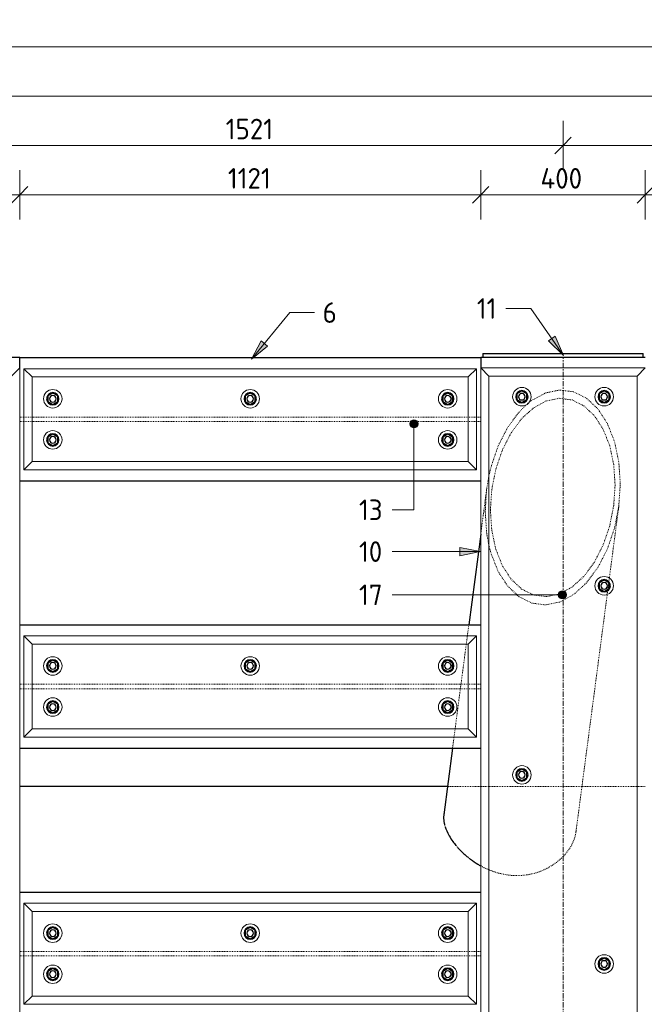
# Model space of a CAD drawing. Header units: millimetres. Extents: x -236694 to -141708, y -41476 to 103952.
# Tile 6 of 103: x -217255 to -215737, y 1137 to 3532. Entities that reach past the tile are written whole.
import ezdxf

# ---------------------------------------------------------------- set-up
doc = ezdxf.new("R2010")
doc.units = ezdxf.units.MM
doc.linetypes.add('Grid Line', pattern=[22.225, 12.7, -3.175, 3.175, -3.175])
doc.linetypes.add('XX-HIDDEN', pattern=[4, 2, -2])
for name, color, linetype, lineweight in [('N-CO-BC-BETONVORM-G', 50, 'Continuous', 25), ('N-CO-BC-BETONVORM-G-1', 50, 'XX-HIDDEN', 18), ('N-CO-BC-BETONVORM-GN', 10, 'XX-HIDDEN', 18), ('N-CO-KC-KUNSTSTOFVORM-G', 7, 'Continuous', 13), ('N-CO-SC-STAALVORM-G', 10, 'Continuous', 25), ('X-XX-AL-CONSTRUCTIELIJN-G-1', 7, 'Grid Line', 18), ('X-XX-AL-M', 7, 'Continuous', 18), ('X-XX-AL-M-20', 7, 'Continuous', 18), ('X-XX-AL-T25-1', 250, 'Continuous', 13), ('X-XX-AL-T25-2', 7, 'Continuous', 13)]:
    doc.layers.add(name, color=color, linetype=linetype, lineweight=lineweight)
doc.styles.add('NLCS-ISO_1', font='NLCS-ISO.ttf', dxfattribs={"height": 50})
doc.dimstyles.new('2_5_NLCS_diagonal', dxfattribs={"dimscale": 304.8, "dimtxt": 50.137748, "dimasz": 0.131234, "dimexe": 0.19685, "dimexo": 0.0625, "dimgap": 0, "dimtad": 1, "dimdec": 0, "dimzin": 0, "dimdsep": 46, "dimtxsty": 'NLCS-ISO_1', "dimblk1": 'OBLIQUE', "dimblk2": 'OBLIQUE', "dimsah": 1, "dimcen": 0.09, "dimdle": 0.131234, "dimazin": 0, "dimtfac": 1, "dimtdec": 4, "dimtix": 1, "dimtmove": 0, "dimatfit": 3, "dimfxl": 0.19685, "dimfxlon": 1, "dimtvp": 1, "dimtolj": 1, "dimtzin": 0, "dimarcsym": 2})

# ---------------------------------------------------------------- blocks, each defined once
blk = doc.blocks.new('GM_afdekklepje - GM_afdekklepje-3582460-Doorsnede 1 dubbel geleidewerk')
at = {"layer": 'N-CO-SC-STAALVORM-G'}
for p, q in [((-246187.3, 2720), (-246187.3, 2710)), ((-246187.3, 2720), (-246160.3, 2720)), ((-246160.3, 2720), (-245824.3, 2720)), ((-245824.3, 2720), (-245797.3, 2720)), ((-245797.3, 2710), (-245797.3, 2720))]:
    blk.add_line(p, q, dxfattribs=at)
blk = doc.blocks.new('GM_Hakorit_3820 - GM_Hakorit_3820-3593615-Doorsnede 1 dubbel geleidewerk')
at = {"layer": 'N-CO-KC-KUNSTSTOFVORM-G'}
for p, q in [((-244651.6, 2665), (-244671.6, 2685)), ((-244671.6, 2684.9), (-244671.6, -1134.9)), ((-244671.5, 2685), (-244271.6, 2685)), ((-244271.6, 2685), (-244291.6, 2665)), ((-244291.6, 2665), (-244651.6, 2665)), ((-244651.6, 2665), (-244651.6, -1115)), ((-244291.6, 2665), (-244291.6, -1115))]:
    blk.add_line(p, q, dxfattribs=at)
for centre, start, end in [((-244571.6, 2615), 90, 270), ((-244571.6, 2615), 270, 90), ((-244371.6, 2615), 90, 270), ((-244371.6, 2615), 270, 90), ((-244371.6, 2155), 90, 270), ((-244371.6, 2155), 270, 90), ((-244571.6, 1695), 90, 270), ((-244571.6, 1695), 270, 90), ((-244371.6, 1235), 90, 270), ((-244371.6, 1235), 270, 90)]:
    blk.add_arc(centre, 22.5, start, end, dxfattribs=at)
blk = doc.blocks.new('GM_Hakorit_2850 - GM_Hakorit_2850-3594086-Doorsnede 1 dubbel geleidewerk')
at = {"layer": 'N-CO-KC-KUNSTSTOFVORM-G'}
for p, q in [((-245792.3, 2685), (-245812.3, 2665)), ((-245792.3, 2684.9), (-245792.3, -164.9))]:
    blk.add_line(p, q, dxfattribs=at)
blk = doc.blocks.new('GM_Hakorit_1100 - GM_Hakorit_1100-3713549-Doorsnede 1 dubbel geleidewerk')
at = {"layer": 'N-CO-KC-KUNSTSTOFVORM-G'}
for p, q in [((-244682, 2683), (-245781.9, 2683)), ((-245781.9, 2683), (-245761.9, 2663)), ((-245781.9, 2437.1), (-245781.9, 2682.9)), ((-244701.9, 2663), (-244681.9, 2683)), ((-244681.9, 2682.9), (-244681.9, 2437.1)), ((-244701.9, 2663), (-245761.9, 2663)), ((-245761.9, 2663), (-245761.9, 2457)), ((-244701.9, 2457), (-244701.9, 2663)), ((-245761.9, 2457), (-245781.9, 2437)), ((-244701.9, 2457), (-245761.9, 2457)), ((-244681.9, 2437), (-244701.9, 2457)), ((-244682, 2437), (-245781.9, 2437))]:
    blk.add_line(p, q, dxfattribs=at)
for centre, start, end in [((-245711.9, 2610), 0, 180), ((-245231.9, 2610), 360, 180), ((-244751.9, 2610), 360, 180), ((-245711.9, 2610), 180, 0), ((-245231.9, 2610), 180, 360), ((-244751.9, 2610), 180, 360), ((-245711.9, 2510), 0, 180), ((-244751.9, 2510), 0, 180), ((-245711.9, 2510), 180, 0), ((-244751.9, 2510), 180, 360)]:
    blk.add_arc(centre, 22.5, start, end, dxfattribs=at)
blk = doc.blocks.new('GM_Bouten_Moeren_Zeskant - M16-3610774-Doorsnede 1 dubbel geleidewerk')
at = {"layer": 'N-CO-SC-STAALVORM-G'}
for p, q in [((-248188.5, 2523.9), (-248200.5, 2516.9)), ((-248200.5, 2516.9), (-248200.5, 2503.1)), ((-248176.5, 2516.9), (-248188.5, 2523.9)), ((-248176.5, 2503.1), (-248176.5, 2516.9)), ((-248200.5, 2503.1), (-248188.5, 2496.1)), ((-248188.5, 2496.1), (-248176.5, 2503.1))]:
    blk.add_line(p, q, dxfattribs=at)
for radius, start, end in [(15, 0, 180), (8, 0, 180), (15, 180, 0), (8, 180, 0)]:
    blk.add_arc((-248188.5, 2510), radius, start, end, dxfattribs=at)
blk = doc.blocks.new('NLI_Balk_Buis - ø813_20-3690250-Doorsnede 1 dubbel geleidewerk')
at = {"layer": 'N-CO-BC-BETONVORM-GN'}
for p, q in [((-244671.6, 1666.5), (-244752, 1666.5)), ((-244651.6, 1666.5), (-244671.5, 1666.5)), ((-244425.7, 1666.5), (-244651.5, 1666.5)), ((-244291.6, 1666.5), (-244425.7, 1666.5)), ((-244271.6, 1666.5), (-244291.5, 1666.5))]:
    blk.add_line(p, q, dxfattribs=at)
at = {"layer": 'N-CO-SC-STAALVORM-G'}
for p, q in [((-244752.4, 1666.5), (-245792.3, 1666.5)), ((-244752.1, 1666.5), (-244752.3, 1666.5))]:
    blk.add_line(p, q, dxfattribs=at)
blk = doc.blocks.new('NLI_Balk_H - HEB300-V8-Doorsnede 1 dubbel geleidewerk')
at = {"layer": 'N-CO-BC-BETONVORM-GN'}
for p, q in [((-245781.9, 2565.5), (-245792.3, 2565.5)), ((-245762, 2565.5), (-245781.9, 2565.5)), ((-244702, 2565.5), (-245761.9, 2565.5)), ((-244682, 2565.5), (-244701.9, 2565.5)), ((-244671.6, 2565.5), (-244681.9, 2565.5)), ((-245781.9, 2554.5), (-245792.3, 2554.5)), ((-245762, 2554.5), (-245781.9, 2554.5)), ((-244702, 2554.5), (-245761.9, 2554.5)), ((-244682, 2554.5), (-244701.9, 2554.5)), ((-244671.6, 2554.5), (-244681.9, 2554.5))]:
    blk.add_line(p, q, dxfattribs=at)
blk = doc.blocks.new('NLI_Balk_H - HEB300-V10-Doorsnede 1 dubbel geleidewerk')
at = {"layer": 'N-CO-BC-BETONVORM-GN'}
for p, q in [((-241219.8, 1915.5), (-241230.2, 1915.5)), ((-241219.8, 1904.5), (-241230.2, 1904.5)), ((-241199.9, 1915.5), (-241219.8, 1915.5)), ((-241199.9, 1904.5), (-241219.8, 1904.5)), ((-240139.9, 1915.5), (-241199.8, 1915.5)), ((-240139.9, 1904.5), (-241199.8, 1904.5)), ((-240119.9, 1915.5), (-240139.8, 1915.5)), ((-240119.9, 1904.5), (-240139.8, 1904.5)), ((-240109.5, 1915.5), (-240119.8, 1915.5)), ((-240109.5, 1904.5), (-240119.8, 1904.5))]:
    blk.add_line(p, q, dxfattribs=at)
blk = doc.blocks.new('DIMBLOCK58-Doorsnede 1 dubbel geleidewerk')
at = {"layer": 'X-XX-AL-M-20'}
for p, q in [((-220369.8, 3406.1), (-220369.8, 3526.1)), ((-210104.8, 3406.1), (-210104.8, 3526.1)), ((-220369.8, 3466.1), (-220349.8, 3486.1)), ((-210104.8, 3466.1), (-210084.8, 3486.1)), ((-220409.8, 3466.1), (-210064.8, 3466.1)), ((-220369.8, 3466.1), (-220389.8, 3446.1)), ((-220369.8, 3466.1), (-220369.8, 3406.1)), ((-210104.8, 3466.1), (-210124.8, 3446.1)), ((-210104.8, 3466.1), (-210104.8, 3406.1))]:
    blk.add_line(p, q, dxfattribs=at)
at = {"layer": 'X-XX-AL-M-20', "color": 0, "insert": (-215319.6, 3531.2), "char_height": 50, "width": 197.524, "attachment_point": 1, "line_spacing_factor": 1.135194, "style": 'NLCS-ISO_1'}
blk.add_mtext('10265', dxfattribs=at)
blk = doc.blocks.new('_Oblique')
at = {"color": 0, "linetype": 'ByBlock', "lineweight": -2}
blk.add_line((-0.5, -0.5), (0.5, 0.5), dxfattribs=at)
blk = doc.blocks.new('DIMBLOCK60-Doorsnede 1 dubbel geleidewerk')
at = {"layer": 'X-XX-AL-M-20'}
for p, q in [((-217654.8, 3046.1), (-217654.8, 3166.1)), ((-217254.8, 3046.1), (-217254.8, 3166.1)), ((-217654.8, 3106.1), (-217634.8, 3126.1)), ((-217254.8, 3106.1), (-217234.8, 3126.1)), ((-217654.8, 3106.1), (-217674.8, 3086.1)), ((-217654.8, 3106.1), (-217254.8, 3106.1)), ((-217654.8, 3106.1), (-217654.8, 3046.1)), ((-217254.8, 3106.1), (-217274.8, 3086.1)), ((-217254.8, 3106.1), (-217254.8, 3046.1))]:
    blk.add_line(p, q, dxfattribs=at)
at = {"layer": 'X-XX-AL-M-20', "color": 0, "insert": (-217509.7, 3171.2), "char_height": 50, "width": 131.683, "attachment_point": 1, "line_spacing_factor": 1.135194, "style": 'NLCS-ISO_1'}
blk.add_mtext('400', dxfattribs=at)
blk = doc.blocks.new('DIMBLOCK61-Doorsnede 1 dubbel geleidewerk')
at = {"layer": 'X-XX-AL-M-20'}
for p, q in [((-217254.8, 3046.1), (-217254.8, 3166.1)), ((-216134.2, 3046.1), (-216134.2, 3166.1)), ((-217254.8, 3106.1), (-217234.8, 3126.1)), ((-216134.2, 3106.1), (-216114.2, 3126.1)), ((-217254.8, 3106.1), (-217274.8, 3086.1)), ((-217254.8, 3106.1), (-216134.2, 3106.1)), ((-217254.8, 3106.1), (-217254.8, 3046.1)), ((-216134.2, 3106.1), (-216154.2, 3086.1)), ((-216134.2, 3106.1), (-216134.2, 3046.1))]:
    blk.add_line(p, q, dxfattribs=at)
at = {"layer": 'X-XX-AL-M-20', "color": 0, "insert": (-216748.9, 3171.2), "char_height": 50, "width": 130.547, "attachment_point": 1, "line_spacing_factor": 1.135194, "style": 'NLCS-ISO_1'}
blk.add_mtext('1121', dxfattribs=at)
blk = doc.blocks.new('DIMBLOCK62-Doorsnede 1 dubbel geleidewerk')
at = {"layer": 'X-XX-AL-M-20'}
for p, q in [((-216134.2, 3046.1), (-216134.2, 3166.1)), ((-215734.2, 3046.1), (-215734.2, 3166.1)), ((-216134.2, 3106.1), (-216114.2, 3126.1)), ((-215734.2, 3106.1), (-215714.2, 3126.1)), ((-216134.2, 3106.1), (-216154.2, 3086.1)), ((-216134.2, 3106.1), (-215734.2, 3106.1)), ((-216134.2, 3106.1), (-216134.2, 3046.1)), ((-215734.2, 3106.1), (-215754.2, 3086.1)), ((-215734.2, 3106.1), (-215734.2, 3046.1))]:
    blk.add_line(p, q, dxfattribs=at)
at = {"layer": 'X-XX-AL-M-20', "color": 0, "insert": (-215989, 3171.2), "char_height": 50, "width": 131.683, "attachment_point": 1, "line_spacing_factor": 1.135194, "style": 'NLCS-ISO_1'}
blk.add_mtext('400', dxfattribs=at)
blk = doc.blocks.new('DIMBLOCK63-Doorsnede 1 dubbel geleidewerk')
at = {"layer": 'X-XX-AL-M-20'}
for p, q in [((-215734.2, 3046.1), (-215734.2, 3166.1)), ((-213092.8, 3046.1), (-213092.8, 3166.1)), ((-215734.2, 3106.1), (-215714.2, 3126.1)), ((-213092.8, 3106.1), (-213072.8, 3126.1)), ((-215734.2, 3106.1), (-215754.2, 3086.1)), ((-215734.2, 3106.1), (-213092.8, 3106.1)), ((-215734.2, 3106.1), (-215734.2, 3046.1)), ((-213092.8, 3106.1), (-213112.8, 3086.1)), ((-213092.8, 3106.1), (-213092.8, 3046.1))]:
    blk.add_line(p, q, dxfattribs=at)
at = {"layer": 'X-XX-AL-M-20', "color": 0, "insert": (-214480.6, 3171.2), "char_height": 50, "width": 161.198, "attachment_point": 1, "line_spacing_factor": 1.135194, "style": 'NLCS-ISO_1'}
blk.add_mtext('2641', dxfattribs=at)
blk = doc.blocks.new('DIMBLOCK69-Doorsnede 1 dubbel geleidewerk')
at = {"layer": 'X-XX-AL-M-20'}
for p, q in [((-217454.8, 3166.1), (-217454.8, 3286.1)), ((-215934.2, 3166.1), (-215934.2, 3286.1)), ((-217454.8, 3226.1), (-217434.8, 3246.1)), ((-215934.2, 3226.1), (-215914.2, 3246.1)), ((-217454.8, 3226.1), (-217474.8, 3206.1)), ((-217454.8, 3226.1), (-215934.2, 3226.1)), ((-217454.8, 3226.1), (-217454.8, 3166.1)), ((-215934.2, 3226.1), (-215954.2, 3206.1)), ((-215934.2, 3226.1), (-215934.2, 3166.1))]:
    blk.add_line(p, q, dxfattribs=at)
at = {"layer": 'X-XX-AL-M-20', "color": 0, "insert": (-216754.1, 3291.2), "char_height": 50, "width": 143.034, "attachment_point": 1, "line_spacing_factor": 1.135194, "style": 'NLCS-ISO_1'}
blk.add_mtext('1521', dxfattribs=at)
blk = doc.blocks.new('DIMBLOCK70-Doorsnede 1 dubbel geleidewerk')
at = {"layer": 'X-XX-AL-M-20'}
for p, q in [((-215934.2, 3166.1), (-215934.2, 3286.1)), ((-212892.8, 3166.1), (-212892.8, 3286.1)), ((-215934.2, 3226.1), (-215914.2, 3246.1)), ((-212892.8, 3226.1), (-212872.8, 3246.1)), ((-215934.2, 3226.1), (-215954.2, 3206.1)), ((-215934.2, 3226.1), (-212892.8, 3226.1)), ((-215934.2, 3226.1), (-215934.2, 3166.1)), ((-212892.8, 3226.1), (-212912.8, 3206.1)), ((-212892.8, 3226.1), (-212892.8, 3166.1))]:
    blk.add_line(p, q, dxfattribs=at)
at = {"layer": 'X-XX-AL-M-20', "color": 0, "insert": (-214480.6, 3291.2), "char_height": 50, "width": 161.198, "attachment_point": 1, "line_spacing_factor": 1.135194, "style": 'NLCS-ISO_1'}
blk.add_mtext('3041', dxfattribs=at)
blk = doc.blocks.new('DIMBLOCK84-Doorsnede 1 dubbel geleidewerk')
at = {"layer": 'X-XX-AL-M-20'}
for p, q in [((-217654.8, 3286.1), (-217654.8, 3406.1)), ((-211172.1, 3286.1), (-211172.1, 3406.1)), ((-217654.8, 3346.1), (-217634.8, 3366.1)), ((-211172.1, 3346.1), (-211152.1, 3366.1)), ((-217654.8, 3346.1), (-217674.8, 3326.1)), ((-217654.8, 3346.1), (-211172.1, 3346.1)), ((-217654.8, 3346.1), (-217654.8, 3286.1)), ((-211172.1, 3346.1), (-211192.1, 3326.1)), ((-211172.1, 3346.1), (-211172.1, 3286.1))]:
    blk.add_line(p, q, dxfattribs=at)
at = {"layer": 'X-XX-AL-M-20', "color": 0, "insert": (-214485.8, 3411.2), "char_height": 50, "width": 173.685, "attachment_point": 1, "line_spacing_factor": 1.135194, "style": 'NLCS-ISO_1'}
blk.add_mtext('6483', dxfattribs=at)

msp = doc.modelspace()

# ---------------------------------------------------------------- hatches: boundary and pattern name
at = {"layer": 'X-XX-AL-T25-1'}
for points in [[(-215933, 2715.5), (-215953.3, 2762.3), (-215969.7, 2750.9)], [(-216691.8, 2705.9), (-216652.2, 2738.1), (-216667.7, 2750.8)], [(-216134.8, 2238.1), (-216184.8, 2248.1), (-216184.8, 2228.1)]]:
    msp.add_hatch(color=256, dxfattribs=at).paths.add_polyline_path(points, flags=0)
h = msp.add_hatch(color=256, dxfattribs=at)
edge = h.paths.add_edge_path(flags=0)
edge.add_arc((-216296.5, 2548.9), 10, 0, 360)
h = msp.add_hatch(color=256, dxfattribs=at)
edge = h.paths.add_edge_path(flags=0)
edge.add_arc((-215935.7, 2133.1), 10, 0, 360)

# ---------------------------------------------------------------- linework, layer by layer
at = {"layer": 'N-CO-BC-BETONVORM-GN'}
for p, q in [((-216020.4, 2597.8), (-216018.1, 2599.7)), ((-216119.7, 2391), (-216114.3, 2422.7)), ((-216119.7, 2391), (-216134.1, 2281.6)), ((-216123.3, 2336.1), (-216119.9, 2389.6)), ((-215821.6, 2173.6), (-215798.6, 2348.7)), ((-215825.2, 2146.4), (-215823.1, 2162.4)), ((-215823.1, 2162.5), (-215822.8, 2164.6)), ((-215822.8, 2164.7), (-215821.6, 2173.4)), ((-215902.9, 1555.3), (-215826.8, 2133.8)), ((-215826.8, 2133.9), (-215825.7, 2142.7)), ((-215825.7, 2142.8), (-215825.2, 2146.3)), ((-216163.2, 2060), (-216166.8, 2033)), ((-216169.4, 2013), (-216182.2, 1915.5)), ((-216166.8, 2033), (-216169.4, 2013)), ((-216183.7, 1904.5), (-216196.5, 1807)), ((-216182.2, 1915.5), (-216183.7, 1904.5)), ((-216196.5, 1807), (-216199.1, 1787)), ((-216199.1, 1787), (-216202.7, 1760))]:
    msp.add_line(p, q, dxfattribs=at)
at = {"layer": 'N-CO-BC-BETONVORM-GN', "flags": 128}
for points in [[(-215807.6, 2401), (-215811, 2450.1), (-215820.7, 2495.6), (-215836.6, 2535.7), (-215857.8, 2568.5), (-215883.4, 2592.7), (-215912.3, 2607), (-215943.3, 2611.1), (-215975, 2604.6), (-216006, 2587.8), (-216034.9, 2561.5), (-216060.5, 2526.8), (-216081.7, 2485.3), (-216097.6, 2438.7), (-216107.4, 2389.1), (-216110.7, 2338.7)], [(-216017.8, 2600), (-216009.9, 2606), (-215976.3, 2624.2), (-215942, 2631.3), (-215908.4, 2626.9), (-215877.1, 2611.3), (-215849.3, 2585.1), (-215826.3, 2549.6), (-215809.2, 2506.2), (-215798.6, 2456.8), (-215795, 2403.6)], [(-216114.2, 2423.1), (-216109.1, 2444.5), (-216092, 2495), (-216069, 2540), (-216041.2, 2577.5), (-216022.9, 2595.7)], [(-216110.7, 2338.7), (-216107.4, 2289.6), (-216097.6, 2244.1), (-216081.7, 2204), (-216060.5, 2171.2), (-216034.9, 2147.1), (-216006, 2132.7), (-215975, 2128.6), (-215943.3, 2135.1), (-215912.3, 2151.9), (-215883.4, 2178.2), (-215857.8, 2212.9), (-215836.6, 2254.4), (-215820.7, 2301), (-215811, 2350.6), (-215807.6, 2401)], [(-215795, 2403.6), (-215798.6, 2349), (-215798.6, 2348.7)], [(-215798.7, 2347.5), (-215809.2, 2295.2), (-215826.3, 2244.7), (-215849.3, 2199.7), (-215877.1, 2162.2), (-215908.4, 2133.7), (-215942, 2115.5), (-215976.3, 2108.4), (-216009.9, 2112.8), (-216041.2, 2128.4), (-216069, 2154.6), (-216092, 2190.1), (-216109.1, 2233.6), (-216114.2, 2252.8)], [(-216114.3, 2253.2), (-216119.8, 2282.9), (-216123.3, 2336.1)]]:
    msp.add_lwpolyline(points, dxfattribs=at)
at = {"layer": 'N-CO-BC-BETONVORM-GN'}
for points in [[(-216224.4, 1593.5), (-216224.4, 1593.2), (-216224.4, 1592.9), (-216224.5, 1592.6)], [(-216222.1, 1573.4), (-216221.7, 1571.9), (-216221.3, 1570.4), (-216220.9, 1569)], [(-215902.8, 1556), (-215902.6, 1557.8), (-215902.4, 1559.7), (-215902.4, 1561.5)], [(-216211.3, 1547.4), (-216211.1, 1547.2), (-216211, 1546.9), (-216210.8, 1546.7)], [(-216194.5, 1523.3), (-216193.6, 1522.2), (-216192.7, 1521.2), (-216191.8, 1520.1)], [(-216165.1, 1494.5), (-216164.1, 1493.7), (-216163.1, 1492.9), (-216162, 1492.1)]]:
    msp.add_open_spline(points, degree=3, dxfattribs=at)
for points, knots in [([(-216114.2, 1464.1), (-216109.8, 1462.3), (-216098.3, 1458), (-216079.2, 1452.9), (-216057, 1449.9), (-216034.9, 1449.9), (-216013.3, 1452.9), (-215992.7, 1458.6), (-215973.5, 1466.9), (-215956, 1477.4), (-215940.5, 1489.6), (-215927.3, 1503.1), (-215916.7, 1517.7), (-215907.4, 1535.2), (-215903.9, 1547.9), (-215902.9, 1555.3)], [0.3631498, 0.3631498, 0.3631498, 0.3631498, 0.3913043, 0.4347826, 0.4782609, 0.5217391, 0.5652174, 0.6086957, 0.6521739, 0.6956522, 0.7391304, 0.7826087, 0.826087, 0.8695652, 0.9337125, 0.9337125, 0.9337125, 0.9337125]), ([(-216134.3, 1473.8), (-216130.1, 1471.5), (-216123.5, 1468.1), (-216116.7, 1465.2), (-216114.3, 1464.2)], [0.31956251, 0.31956251, 0.31956251, 0.31956251, 0.34782609, 0.36294171, 0.36294171, 0.36294171, 0.36294171])]:
    msp.add_open_spline(points, degree=3, knots=knots, dxfattribs=at)
at = {"layer": 'N-CO-SC-STAALVORM-G'}
for p, q in [((-217254.8, 2710), (-217286.8, 2710)), ((-217254.8, 2685), (-217254.8, 2710)), ((-217254.8, 2710), (-216134.2, 2710)), ((-216134.2, 2710), (-216134.2, 2685)), ((-216102.2, 2710), (-216134.2, 2710)), ((-215766.2, 2710), (-216102.2, 2710)), ((-215734.2, 2710), (-215766.2, 2710)), ((-217254.8, 2410), (-216134.2, 2410)), ((-216134.2, 2280.8), (-216163.2, 2060)), ((-217254.8, 2060), (-216134.2, 2060)), ((-217254.8, 1760), (-216134.2, 1760)), ((-216202.7, 1760), (-216224.1, 1597.5)), ((-217254.8, 1410), (-216134.2, 1410))]:
    msp.add_line(p, q, dxfattribs=at)
for points in [[(-216224.5, 1592.6), (-216224.6, 1587.8), (-216224.2, 1582.7), (-216223.1, 1577.5)], [(-216223, 1603.1), (-216223.4, 1601.5), (-216223.7, 1599.8), (-216224, 1598.1)], [(-216223.1, 1577.5), (-216222.8, 1576.1), (-216222.5, 1574.8), (-216222.1, 1573.4)]]:
    msp.add_open_spline(points, degree=3, dxfattribs=at)
for points, knots in [([(-216224.1, 1597.5), (-216224.1, 1597.4), (-216224.2, 1596.1), (-216224.3, 1594.8), (-216224.4, 1593.5)], [0.93370696, 0.93370696, 0.93370696, 0.93370696, 0.93478261, 0.94752018, 0.94752018, 0.94752018, 0.94752018]), ([(-216220.8, 1568.9), (-216218.7, 1562.2), (-216215.5, 1555), (-216211.4, 1547.7), (-216211.3, 1547.4)], [0.02601301, 0.02601301, 0.02601301, 0.02601301, 0.08695652, 0.08875191, 0.08875191, 0.08875191, 0.08875191]), ([(-216210.8, 1546.6), (-216208.2, 1542), (-216203.1, 1534.2), (-216197.1, 1526.5), (-216194.5, 1523.3)], [0.09108384, 0.09108384, 0.09108384, 0.09108384, 0.13043478, 0.15772991, 0.15772991, 0.15772991, 0.15772991]), ([(-216191.7, 1520.1), (-216191.1, 1519.3), (-216186, 1513.6), (-216177.4, 1504.9), (-216168.6, 1497.4), (-216165.1, 1494.5)], [0.16722507, 0.16722507, 0.16722507, 0.16722507, 0.17391304, 0.2173913, 0.2451835, 0.2451835, 0.2451835, 0.2451835]), ([(-216162, 1492.1), (-216161, 1491.3), (-216154.3, 1486.2), (-216145.1, 1480), (-216136.6, 1475.1), (-216134.4, 1473.9)], [0.25319672, 0.25319672, 0.25319672, 0.25319672, 0.26086957, 0.30434783, 0.31934161, 0.31934161, 0.31934161, 0.31934161])]:
    msp.add_open_spline(points, degree=3, knots=knots, dxfattribs=at)
at = {"layer": 'X-XX-AL-CONSTRUCTIELIJN-G-1'}
msp.add_line((-215934.2, -1160), (-215934.2, 2710), dxfattribs=at)
at = {"layer": 'X-XX-AL-T25-1'}
for p, q in [((-216012.1, 2829.6), (-216073.6, 2829.6)), ((-215933, 2715.5), (-216012.1, 2829.6)), ((-216691.8, 2705.9), (-216598.1, 2819.6)), ((-216598.1, 2819.6), (-216539.8, 2819.6)), ((-216539.8, 2819.6), (-216538.5, 2819.6)), ((-215953.3, 2762.3), (-215969.7, 2750.9)), ((-215933, 2715.5), (-215953.3, 2762.3)), ((-216667.7, 2750.8), (-216691.8, 2705.9)), ((-216691.8, 2705.9), (-216652.2, 2738.1)), ((-216652.2, 2738.1), (-216667.7, 2750.8)), ((-215969.7, 2750.9), (-215933, 2715.5)), ((-216296.5, 2548.9), (-216296.5, 2339.8)), ((-216296.5, 2339.8), (-216349.4, 2339.8)), ((-216134.8, 2238.1), (-216349.4, 2238.1)), ((-216134.8, 2238.1), (-216184.8, 2248.1)), ((-216184.8, 2248.1), (-216184.8, 2228.1)), ((-216184.8, 2228.1), (-216134.8, 2238.1)), ((-215935.7, 2133.1), (-216349.4, 2133.1))]:
    msp.add_line(p, q, dxfattribs=at)
for centre in [(-216296.5, 2548.9), (-215935.7, 2133.1)]:
    msp.add_circle(centre, 10, dxfattribs=at)

# ---------------------------------------------------------------- block references
at = {"layer": 'N-CO-BC-BETONVORM-G'}
for name, p in [('GM_afdekklepje - GM_afdekklepje-3582460-Doorsnede 1 dubbel geleidewerk', (30058.1, 0)), ('GM_Hakorit_2850 - GM_Hakorit_2850-3594086-Doorsnede 1 dubbel geleidewerk', (28537.4, 0)), ('GM_Hakorit_1100 - GM_Hakorit_1100-3713549-Doorsnede 1 dubbel geleidewerk', (28537.4, 0)), ('GM_Hakorit_3820 - GM_Hakorit_3820-3593615-Doorsnede 1 dubbel geleidewerk', (28537.4, 0)), ('GM_Bouten_Moeren_Zeskant - M16-3610774-Doorsnede 1 dubbel geleidewerk', (31014, 100)), ('GM_Bouten_Moeren_Zeskant - M16-3610774-Doorsnede 1 dubbel geleidewerk', (31494, 100)), ('GM_Bouten_Moeren_Zeskant - M16-3610774-Doorsnede 1 dubbel geleidewerk', (31974, 100)), ('GM_Bouten_Moeren_Zeskant - M16-3610774-Doorsnede 1 dubbel geleidewerk', (32154.4, 105)), ('GM_Bouten_Moeren_Zeskant - M16-3610774-Doorsnede 1 dubbel geleidewerk', (32354.4, 105)), ('GM_Bouten_Moeren_Zeskant - M16-3610774-Doorsnede 1 dubbel geleidewerk', (31014, 0)), ('GM_Bouten_Moeren_Zeskant - M16-3610774-Doorsnede 1 dubbel geleidewerk', (31974, 0)), ('GM_Bouten_Moeren_Zeskant - M16-3610774-Doorsnede 1 dubbel geleidewerk', (32354.4, -355)), ('GM_Hakorit_1100 - GM_Hakorit_1100-3713549-Doorsnede 1 dubbel geleidewerk', (28537.4, -650)), ('GM_Bouten_Moeren_Zeskant - M16-3610774-Doorsnede 1 dubbel geleidewerk', (31014, -550)), ('GM_Bouten_Moeren_Zeskant - M16-3610774-Doorsnede 1 dubbel geleidewerk', (31494, -550)), ('GM_Bouten_Moeren_Zeskant - M16-3610774-Doorsnede 1 dubbel geleidewerk', (31974, -550)), ('GM_Bouten_Moeren_Zeskant - M16-3610774-Doorsnede 1 dubbel geleidewerk', (31014, -650)), ('GM_Bouten_Moeren_Zeskant - M16-3610774-Doorsnede 1 dubbel geleidewerk', (31974, -650)), ('GM_Bouten_Moeren_Zeskant - M16-3610774-Doorsnede 1 dubbel geleidewerk', (32154.4, -815)), ('GM_Hakorit_1100 - GM_Hakorit_1100-3713549-Doorsnede 1 dubbel geleidewerk', (28537.4, -1300)), ('GM_Bouten_Moeren_Zeskant - M16-3610774-Doorsnede 1 dubbel geleidewerk', (31014, -1200)), ('GM_Bouten_Moeren_Zeskant - M16-3610774-Doorsnede 1 dubbel geleidewerk', (31494, -1200)), ('GM_Bouten_Moeren_Zeskant - M16-3610774-Doorsnede 1 dubbel geleidewerk', (31974, -1200)), ('GM_Bouten_Moeren_Zeskant - M16-3610774-Doorsnede 1 dubbel geleidewerk', (32354.4, -1275)), ('GM_Bouten_Moeren_Zeskant - M16-3610774-Doorsnede 1 dubbel geleidewerk', (31014, -1300)), ('GM_Bouten_Moeren_Zeskant - M16-3610774-Doorsnede 1 dubbel geleidewerk', (31974, -1300))]:
    msp.add_blockref(name, p, dxfattribs=at)
at = {"layer": 'N-CO-BC-BETONVORM-G-1'}
for name, p in [('NLI_Balk_H - HEB300-V8-Doorsnede 1 dubbel geleidewerk', (28537.4, 0)), ('NLI_Balk_H - HEB300-V10-Doorsnede 1 dubbel geleidewerk', (23975.3, 0)), ('NLI_Balk_Buis - ø813_20-3690250-Doorsnede 1 dubbel geleidewerk', (28537.4, 0)), ('NLI_Balk_H - HEB300-V10-Doorsnede 1 dubbel geleidewerk', (23975.3, -650))]:
    msp.add_blockref(name, p, dxfattribs=at)

# ---------------------------------------------------------------- texts
at = {"layer": 'X-XX-AL-T25-2', "char_height": 50, "attachment_point": 1, "style": 'NLCS-ISO_1'}
for s, insert, width in [('11', (-216143.8, 2854.6), 60.928), ('6', (-216518.5, 2844.6), 43.291), ('13', (-216430.3, 2364.8), 73.755), ('10', (-216430.2, 2263.1), 73.755), ('17', (-216430.2, 2158.1), 73.755)]:
    msp.add_mtext(s, dxfattribs=dict(at, insert=insert, width=width))

# ---------------------------------------------------------------- dimensions: what is measured, and where the dimension line sits
at = {"layer": 'X-XX-AL-M'}
for base, p1, p2, override, picture, middle in [((-210104.8, 3466.1), (-220369.8, 3406.1), (-210104.8, 3406.1), {"dimpost": '<>', "dimfxl": 10265.006614}, 'DIMBLOCK58-Doorsnede 1 dubbel geleidewerk', (-215237.3, 3491.1)), ((-211172.1, 3346.1), (-217654.8, 3286.1), (-211172.1, 3286.1), {"dimpost": '<>', "dimfxl": 6482.76253}, 'DIMBLOCK84-Doorsnede 1 dubbel geleidewerk', (-214413.5, 3371.1)), ((-215934.2, 3226.1), (-217454.8, 3166.1), (-215934.2, 3166.1), {"dimpost": '<>', "dimfxl": 1520.690633}, 'DIMBLOCK69-Doorsnede 1 dubbel geleidewerk', (-216694.5, 3251.1)), ((-212892.8, 3226.1), (-215934.2, 3166.1), (-212892.8, 3166.1), {"dimpost": '<>', "dimfxl": 3041.381265}, 'DIMBLOCK70-Doorsnede 1 dubbel geleidewerk', (-214413.5, 3251.1)), ((-217254.8, 3106.1), (-217654.8, 3046.1), (-217254.8, 3046.1), {"dimpost": '<>', "dimfxl": 400}, 'DIMBLOCK60-Doorsnede 1 dubbel geleidewerk', (-217454.8, 3131.1)), ((-216134.2, 3106.1), (-217254.8, 3046.1), (-216134.2, 3046.1), {"dimpost": '<>', "dimfxl": 1120.690633}, 'DIMBLOCK61-Doorsnede 1 dubbel geleidewerk', (-216694.5, 3131.1)), ((-215734.2, 3106.1), (-216134.2, 3046.1), (-215734.2, 3046.1), {"dimpost": '<>', "dimfxl": 400}, 'DIMBLOCK62-Doorsnede 1 dubbel geleidewerk', (-215934.2, 3131.1)), ((-213092.8, 3106.1), (-215734.2, 3046.1), (-213092.8, 3046.1), {"dimpost": '<>', "dimfxl": 2641.381265}, 'DIMBLOCK63-Doorsnede 1 dubbel geleidewerk', (-214413.5, 3131.1))]:
    dim = msp.add_linear_dim(base=base, p1=p1, p2=p2, dimstyle='2_5_NLCS_diagonal', override=override, dxfattribs=at)
    dim.commit()
    dim.dimension.update_dxf_attribs({"geometry": picture, "text_midpoint": middle})

doc.saveas('drawing.dxf')
